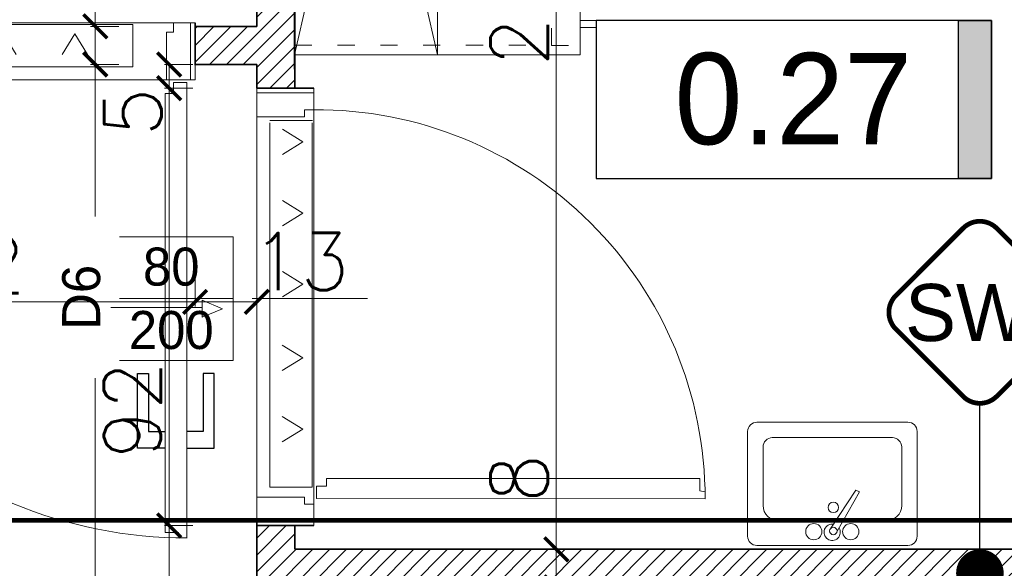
# Model space of a CAD drawing. Header units: millimetres. Extents: x -587 to 33545, y -26688 to 22494.
# Tile 153 of 256: x 9334 to 9541, y 11092 to 11207. Entities that reach past the tile are written whole.
import ezdxf
from ezdxf.lldxf.tags import DXFTag

# ---------------------------------------------------------------- set-up
doc = ezdxf.new("R2010")
doc.units = ezdxf.units.MM
doc.header["$MEASUREMENT"] = 0
doc.linetypes.add('ACAD_ISO03W100', pattern=[30, 12, -18])
for name, color, linetype in [('_I_EKO_PODKLAD 3', 252, 'Continuous'), ('D-opis', 104, 'Continuous'), ('D-opis-elewacja', 104, 'Continuous'), ('D-opis-elewacje', 104, 'Continuous'), ('stolarka', 1, 'Continuous'), ('tabelki opis', 7, 'Continuous')]:
    doc.layers.add(name, color=color, linetype=linetype)
for name, color, linetype, lineweight in [('_IS_EKO_kratki transferowe', 160, 'Continuous', 15), ('A_l.przerywana', 250, 'ICAD_ISO03W100', 9), ('A_opisy', 166, 'Continuous', 15), ('A_projektowane sciany', 5, 'Continuous', 35), ('A_wyposażenie', 7, 'Continuous', 9), ('CIENKA', 1, 'Continuous', 13), ('l.przerywana', 104, 'ICAD_ISO03W100', 5), ('l.wypełnien', 253, 'Continuous', 5), ('wymiarowanie', 176, 'Continuous', 9)]:
    doc.layers.add(name, color=color, linetype=linetype, lineweight=lineweight)
doc.styles.add('styl2', font='simplex.shx')
tags = doc.linetypes.add('DASH', pattern=[15, 10, -5]).pattern_tags.tags
tags[6:7] = [DXFTag(74, 4), DXFTag(75, 0), DXFTag(340, '0'), DXFTag(46, 0.0), DXFTag(50, 0.0), DXFTag(44, 0.0), DXFTag(45, 0.0)]
tags[4:5] = [DXFTag(74, 4), DXFTag(75, 0), DXFTag(340, '0'), DXFTag(46, 0.0), DXFTag(50, 0.0), DXFTag(44, 0.0), DXFTag(45, 0.0)]
tags = doc.linetypes.add('ICAD_ISO03W100', pattern=[30, 12, -18]).pattern_tags.tags
tags[6:7] = [DXFTag(74, 4), DXFTag(75, 0), DXFTag(340, '0'), DXFTag(46, 1.0), DXFTag(50, 0.0), DXFTag(44, 0.0), DXFTag(45, 0.0)]
tags[4:5] = [DXFTag(74, 4), DXFTag(75, 0), DXFTag(340, '0'), DXFTag(46, 1.0), DXFTag(50, 0.0), DXFTag(44, 0.0), DXFTag(45, 0.0)]
doc.dimstyles.new('Skala 1-50', dxfattribs={"dimtxt": 12, "dimasz": 5, "dimexe": 1, "dimexo": 1, "dimgap": 1.5, "dimtad": 1, "dimdec": 1, "dimrnd": 0.5, "dimtxsty": 'styl2', "dimblk": 'ARCHTICK', "dimcen": 5, "dimadec": 0, "dimazin": 0, "dimtfac": 1, "dimtdec": 1, "dimtmove": 1, "dimatfit": 3, "dimldrblk": 'ARCHTICK', "dimfxl": 5, "dimfxlon": 1, "dimlwd": -1, "dimlwe": -1, "dimarcsym": 0})
pattern_1 = [(45, (0, 6.0705), (-1.76776695, 1.76776695), [])]

# ---------------------------------------------------------------- blocks, each defined once
blk = doc.blocks.new('A$C176D455E')
at = {"layer": '_I_EKO_PODKLAD 3', "lineweight": 9}
for p, q in [((16.24, 30.32), (12.93, 34.01)), ((16.24, 30.32), (19.55, 34.01)), ((16.24, 0), (16.24, 30.32)), ((4.85, 23.74), (3.31, 28.45)), ((16.24, 25.02), (12.93, 28.71)), ((16.24, 25.02), (19.55, 28.71)), ((27.64, 23.74), (29.17, 28.45)), ((31.11, 8.58), (1.38, 25.75)), ((1.38, 8.58), (31.11, 25.75)), ((9.44, 21.09), (7.9, 25.8)), ((23.04, 21.09), (24.58, 25.8)), ((4.85, 23.74), (0, 22.72)), ((27.64, 23.74), (32.48, 22.72)), ((9.44, 21.09), (4.59, 20.07)), ((23.04, 21.09), (27.89, 20.07)), ((9.44, 13.24), (4.59, 14.26)), ((9.44, 13.24), (7.9, 8.53)), ((23.04, 13.24), (27.89, 14.26)), ((23.04, 13.24), (24.58, 8.53)), ((4.85, 10.59), (0, 11.61)), ((4.85, 10.59), (3.31, 5.88)), ((27.64, 10.59), (32.48, 11.61)), ((27.64, 10.59), (29.17, 5.88)), ((16.24, 9.31), (12.93, 5.62)), ((16.24, 9.31), (19.55, 5.62)), ((16.24, 4.01), (12.93, 0.32)), ((16.24, 4.01), (19.55, 0.32))]:
    blk.add_line(p, q, dxfattribs=at)
blk = doc.blocks.new('A$C740E6856')
at = {"layer": '_I_EKO_PODKLAD 3', "linetype": 'ACAD_ISO03W100', "lineweight": 13, "ltscale": 0.3}
for p, q in [((9.37, 60), (9.37, 6.02)), ((0, 54.74), (3.37, 54.74))]:
    blk.add_line(p, q, dxfattribs=at)
at = {"layer": '_I_EKO_PODKLAD 3', "lineweight": 13}
for p, q in [((3.37, 56.27), (0, 56.27)), ((0, 56.27), (0, 54.74))]:
    blk.add_line(p, q, dxfattribs=at)
at = {"layer": '_I_EKO_PODKLAD 3', "linetype": 'ACAD_ISO03W100', "lineweight": 13, "ltscale": 0.3}
blk.add_lwpolyline([(3.37, 0), (63.37, 0), (63.37, 60), (3.37, 60)], close=True, dxfattribs=at)
at = {"layer": '_I_EKO_PODKLAD 3', "linetype": 'ACAD_ISO03W100', "lineweight": 13, "ltscale": 0.5}
blk.add_lwpolyline([(8.65, 0.91), (6.75, 0.91), (6.75, 6.02), (10.98, 6.02)], dxfattribs=at)
at = {"layer": '_I_EKO_PODKLAD 3', "linetype": 'ACAD_ISO03W100', "lineweight": 13, "ltscale": 0.3}
blk.add_lwpolyline([(14.61, 6.02), (16.85, 6.02), (16.85, 0.91), (11.8, 0.91)], dxfattribs=at)
at = {"layer": '_I_EKO_PODKLAD 3'}
blk.add_blockref('A$C176D455E', (17.78, 14.41), dxfattribs=at)
blk = doc.blocks.new('dgttrre')
at = {"layer": '_I_EKO_PODKLAD 3', "linetype": 'Continuous', "lineweight": 9}
for p, q in [((11317.18, 2848.41), (11352.46, 2848.41)), ((11315.02, 2821.77), (11315.02, 2846.25)), ((11320.78, 2844.81), (11348.86, 2844.81)), ((11354.62, 2821.77), (11354.62, 2846.25)), ((11318.62, 2828.97), (11318.62, 2842.65)), ((11351.02, 2828.97), (11351.02, 2842.65)), ((11334.48, 2823.66), (11340.34, 2832.56)), ((11335.88, 2822.79), (11341.15, 2832.14)), ((11340.34, 2832.56), (11341.15, 2832.14)), ((11322.22, 2825.37), (11335.61, 2825.37)), ((11337.33, 2825.37), (11347.42, 2825.37)), ((11317.18, 2819.61), (11352.46, 2819.61))]:
    blk.add_line(p, q, dxfattribs=at)
for centre, radius in [((11335.04, 2828.5), 1.22), ((11330.48, 2822.84), 1.9), ((11335.04, 2822.99), 0.867), ((11339.12, 2822.84), 1.9)]:
    blk.add_circle(centre, radius, dxfattribs=at)
for centre, radius, start, end in [((11317.18, 2846.25), 2.16, 90, 180), ((11352.46, 2846.25), 2.16, 0, 90), ((11320.78, 2842.65), 2.16, 90, 180), ((11348.86, 2842.65), 2.16, 0, 90), ((11322.22, 2828.97), 3.6, 180, 270), ((11347.42, 2828.97), 3.6, 270, 0), ((11334.78, 2822.69), 1.9, 80.9336, 32.0064), ((11317.18, 2821.77), 2.16, 180, 270), ((11352.46, 2821.77), 2.16, 270, 0)]:
    blk.add_arc(centre, radius, start, end, dxfattribs=at)
blk = doc.blocks.new('dghjjkkl')
at = {"layer": 'CIENKA', "color": 8}
blk.add_blockref('dgttrre', (0, 0), dxfattribs=at)
blk = doc.blocks.new('_ArchTick')
at = {"color": 0, "linetype": 'ByBlock', "const_width": 0.15}
blk.add_lwpolyline([(-0.5, -0.5), (0.5, 0.5)], dxfattribs=at)
blk = doc.blocks.new('*D5896')
at = {"layer": 'Defpoints', "color": 0}
for p in [(9449.19, 11329.59), (9447.18, 11095.59), (9449.19, 11095.59)]:
    blk.add_point(p, dxfattribs=at)
at = {"layer": 'wymiarowanie', "color": 0}
for p, q in [((9448.19, 11329.59), (9446.18, 11329.59)), ((9447.18, 11329.59), (9447.18, 11095.59)), ((9448.19, 11095.59), (9446.18, 11095.59))]:
    blk.add_line(p, q, dxfattribs=at)
at = {"layer": 'wymiarowanie', "color": 0, "xscale": 5, "yscale": 5, "zscale": 5}
for p, rotation in [((9447.18, 11329.59), 90), ((9447.18, 11095.59), 270)]:
    blk.add_blockref('_ArchTick', p, dxfattribs=dict(at, rotation=rotation))
at = {"layer": 'wymiarowanie', "color": 0, "insert": (9439.38, 11212.59), "char_height": 12, "attachment_point": 5, "rotation": 90, "style": 'styl2'}
blk.add_mtext('234', dxfattribs=at)
blk = doc.blocks.new('*D5897')
at = {"layer": 'Defpoints', "color": 0}
for p in [(9449.19, 11095.59), (9447.18, 11087.59), (9463.78, 11087.59)]:
    blk.add_point(p, dxfattribs=at)
at = {"layer": 'wymiarowanie', "color": 0}
for p, q in [((9447.18, 11095.59), (9447.18, 11116.07)), ((9448.19, 11095.59), (9446.18, 11095.59)), ((9447.18, 11095.59), (9447.18, 11087.59)), ((9452.18, 11087.59), (9446.18, 11087.59))]:
    blk.add_line(p, q, dxfattribs=at)
at = {"layer": 'wymiarowanie', "color": 0, "xscale": 5, "yscale": 5, "zscale": 5}
for p, rotation in [((9447.18, 11095.59), 90), ((9447.18, 11087.59), 270)]:
    blk.add_blockref('_ArchTick', p, dxfattribs=dict(at, rotation=rotation))
at = {"layer": 'wymiarowanie', "color": 0, "insert": (9439.38, 11110.51), "char_height": 12, "attachment_point": 5, "rotation": 90, "style": 'styl2'}
blk.add_mtext('8', dxfattribs=at)
blk = doc.blocks.new('*D5901')
at = {"layer": 'Defpoints', "color": 0}
for p in [(9336.74, 11329.59), (9350.2, 11205.59), (9371.11, 11205.59)]:
    blk.add_point(p, dxfattribs=at)
at = {"layer": 'wymiarowanie', "color": 0}
for p, q in [((9345.2, 11329.59), (9351.2, 11329.59)), ((9350.2, 11329.59), (9350.2, 11205.59)), ((9355.2, 11205.59), (9349.2, 11205.59))]:
    blk.add_line(p, q, dxfattribs=at)
at = {"layer": 'wymiarowanie', "color": 0, "xscale": 5, "yscale": 5, "zscale": 5}
for p, rotation in [((9350.2, 11329.59), 90), ((9350.2, 11205.59), 270)]:
    blk.add_blockref('_ArchTick', p, dxfattribs=dict(at, rotation=rotation))
at = {"layer": 'wymiarowanie', "color": 0, "insert": (9342.55, 11267.59), "char_height": 12, "attachment_point": 5, "rotation": 90, "style": 'styl2'}
blk.add_mtext('124', dxfattribs=at)
blk = doc.blocks.new('*D5902')
at = {"layer": 'Defpoints', "color": 0}
for p in [(9371.11, 11205.59), (9350.2, 11197.59), (9383.33, 11197.59)]:
    blk.add_point(p, dxfattribs=at)
at = {"layer": 'wymiarowanie', "color": 0}
for p, q in [((9350.2, 11205.59), (9350.2, 11223.7)), ((9355.2, 11205.59), (9349.2, 11205.59)), ((9350.2, 11205.59), (9350.2, 11197.59)), ((9355.2, 11197.59), (9349.2, 11197.59))]:
    blk.add_line(p, q, dxfattribs=at)
at = {"layer": 'wymiarowanie', "color": 0, "xscale": 5, "yscale": 5, "zscale": 5}
for p, rotation in [((9350.2, 11205.59), 90), ((9350.2, 11197.59), 270)]:
    blk.add_blockref('_ArchTick', p, dxfattribs=dict(at, rotation=rotation))
at = {"layer": 'wymiarowanie', "color": 0, "insert": (9342.4, 11218.14), "char_height": 12, "attachment_point": 5, "rotation": 90, "style": 'styl2'}
blk.add_mtext('8', dxfattribs=at)
blk = doc.blocks.new('*D5903')
at = {"layer": 'Defpoints', "color": 0}
for p in [(9383.33, 11197.59), (9350.2, 10839.59), (9384.19, 10839.59)]:
    blk.add_point(p, dxfattribs=at)
at = {"layer": 'wymiarowanie', "color": 0}
for p, q in [((9355.2, 11197.59), (9349.2, 11197.59)), ((9350.2, 11197.59), (9350.2, 10839.59)), ((9355.2, 10839.59), (9349.2, 10839.59))]:
    blk.add_line(p, q, dxfattribs=at)
at = {"layer": 'wymiarowanie', "color": 0, "xscale": 5, "yscale": 5, "zscale": 5}
for p, rotation in [((9350.2, 11197.59), 90), ((9350.2, 10839.59), 270)]:
    blk.add_blockref('_ArchTick', p, dxfattribs=dict(at, rotation=rotation))
at = {"layer": 'wymiarowanie', "color": 0, "insert": (9341.53, 10986.86), "char_height": 12, "attachment_point": 5, "rotation": 90, "style": 'styl2'}
blk.add_mtext('358', dxfattribs=at)
blk = doc.blocks.new('*D5971')
at = {"layer": 'Defpoints', "color": 0}
for p in [(9269.11, 11165.49), (9371.19, 11165.49), (9371.19, 11147.64)]:
    blk.add_point(p, dxfattribs=at)
at = {"layer": 'wymiarowanie', "color": 0}
for p, q in [((9269.11, 11152.64), (9269.11, 11146.64)), ((9371.19, 11152.64), (9371.19, 11146.64)), ((9269.11, 11147.64), (9371.19, 11147.64))]:
    blk.add_line(p, q, dxfattribs=at)
at = {"layer": 'wymiarowanie', "color": 0, "xscale": 5, "yscale": 5, "zscale": 5, "rotation": 180}
blk.add_blockref('_ArchTick', (9269.11, 11147.64), dxfattribs=at)
at = {"layer": 'wymiarowanie', "color": 0, "xscale": 5, "yscale": 5, "zscale": 5}
blk.add_blockref('_ArchTick', (9371.19, 11147.64), dxfattribs=at)
at = {"layer": 'wymiarowanie', "color": 0, "insert": (9320.15, 11155.44), "char_height": 12, "attachment_point": 5, "style": 'styl2'}
blk.add_mtext('102', dxfattribs=at)
blk = doc.blocks.new('*D5972')
at = {"layer": 'Defpoints', "color": 0}
for p in [(9371.19, 11165.49), (9384.19, 11165.49), (9384.19, 11147.64)]:
    blk.add_point(p, dxfattribs=at)
at = {"layer": 'wymiarowanie', "color": 0}
for p, q in [((9371.19, 11152.64), (9371.19, 11146.64)), ((9384.19, 11152.64), (9384.19, 11146.64)), ((9371.19, 11147.64), (9384.19, 11147.64))]:
    blk.add_line(p, q, dxfattribs=at)
at = {"layer": 'wymiarowanie', "color": 0, "xscale": 5, "yscale": 5, "zscale": 5, "rotation": 180}
blk.add_blockref('_ArchTick', (9371.19, 11147.64), dxfattribs=at)
at = {"layer": 'wymiarowanie', "color": 0, "xscale": 5, "yscale": 5, "zscale": 5}
blk.add_blockref('_ArchTick', (9384.19, 11147.64), dxfattribs=at)
at = {"layer": 'wymiarowanie', "color": 0, "insert": (9393.34, 11156.13), "char_height": 12, "attachment_point": 5, "style": 'styl2'}
blk.add_mtext('13', dxfattribs=at)
blk = doc.blocks.new('*D6158')
at = {"layer": 'Defpoints', "color": 0}
for p in [(9365.76, 11100.59), (9388.02, 11100.59), (9388.19, 10964.59)]:
    blk.add_point(p, dxfattribs=at)
at = {"layer": 'wymiarowanie', "color": 0}
for p, q in [((9370.76, 11100.59), (9364.76, 11100.59)), ((9365.76, 10964.59), (9365.76, 11100.59)), ((9370.76, 10964.59), (9364.76, 10964.59))]:
    blk.add_line(p, q, dxfattribs=at)
at = {"layer": 'wymiarowanie', "color": 0, "xscale": 5, "yscale": 5, "zscale": 5}
for p, rotation in [((9365.76, 11100.59), 90), ((9365.76, 10964.59), 270)]:
    blk.add_blockref('_ArchTick', p, dxfattribs=dict(at, rotation=rotation))
at = {"layer": 'wymiarowanie', "color": 0, "insert": (9357.96, 11050.87), "char_height": 12, "attachment_point": 5, "rotation": 90, "style": 'styl2'}
blk.add_mtext('136', dxfattribs=at)
blk = doc.blocks.new('*D6159')
at = {"layer": 'Defpoints', "color": 0}
for p in [(9365.76, 11192.59), (9384.19, 11192.59), (9388.02, 11100.59)]:
    blk.add_point(p, dxfattribs=at)
at = {"layer": 'wymiarowanie', "color": 0}
for p, q in [((9370.76, 11192.59), (9364.76, 11192.59)), ((9365.76, 11100.59), (9365.76, 11192.59)), ((9370.76, 11100.59), (9364.76, 11100.59))]:
    blk.add_line(p, q, dxfattribs=at)
at = {"layer": 'wymiarowanie', "color": 0, "xscale": 5, "yscale": 5, "zscale": 5}
for p, rotation in [((9365.76, 11192.59), 90), ((9365.76, 11100.59), 270)]:
    blk.add_blockref('_ArchTick', p, dxfattribs=dict(at, rotation=rotation))
at = {"layer": 'wymiarowanie', "color": 0, "insert": (9358.01, 11124.89), "char_height": 12, "attachment_point": 5, "rotation": 90, "style": 'styl2'}
blk.add_mtext('92', dxfattribs=at)
blk = doc.blocks.new('*D6160')
at = {"layer": 'Defpoints', "color": 0}
for p in [(9365.76, 11197.59), (9383.33, 11197.59), (9384.19, 11192.59)]:
    blk.add_point(p, dxfattribs=at)
at = {"layer": 'wymiarowanie', "color": 0}
for p, q in [((9370.76, 11197.59), (9364.76, 11197.59)), ((9365.76, 11192.59), (9365.76, 11197.59)), ((9370.76, 11192.59), (9364.76, 11192.59))]:
    blk.add_line(p, q, dxfattribs=at)
at = {"layer": 'wymiarowanie', "color": 0, "xscale": 5, "yscale": 5, "zscale": 5}
for p, rotation in [((9365.76, 11197.59), 90), ((9365.76, 11192.59), 270)]:
    blk.add_blockref('_ArchTick', p, dxfattribs=dict(at, rotation=rotation))
at = {"layer": 'wymiarowanie', "color": 0, "insert": (9358.11, 11187.57), "char_height": 12, "attachment_point": 5, "rotation": 90, "style": 'styl2'}
blk.add_mtext('5', dxfattribs=at)
blk = doc.blocks.new('_Dot')
at = {"color": 0, "linetype": 'ByBlock', "lineweight": -2}
blk.add_line((-0.5, 0), (-1, 0), dxfattribs=at)
at = {"color": 0, "linetype": 'ByBlock', "const_width": 0.5}
blk.add_lwpolyline([(-0.25, 0, 1), (0.25, 0, 1)], format="xyb", close=True, dxfattribs=at)
blk = doc.blocks.new('kratki nawiewne')
at = {"layer": '_IS_EKO_kratki transferowe', "color": 252}
for p, q in [((9281.01, 11206.53), (9281.01, 11197.62)), ((9281.01, 11206.53), (9281.01, 11197.62)), ((9358.09, 11206.51), (9281.51, 11206.51)), ((9358.09, 11197.61), (9358.09, 11206.51)), ((9281.51, 11197.61), (9358.09, 11197.61)), ((9281.51, 11197.61), (9358.09, 11197.61)), ((9318.82, 11183.33), (9320.6, 11187.6)), ((9318.82, 11183.33), (9320.6, 11187.6)), ((9322.38, 11183.33), (9320.6, 11187.6)), ((9322.38, 11183.33), (9320.6, 11187.6)), ((9318.82, 11183.33), (9322.38, 11183.33)), ((9318.82, 11183.33), (9322.38, 11183.33)), ((9320.35, 11175.71), (9320.35, 11183.33)), ((9320.35, 11164.15), (9320.35, 11183.33))]:
    blk.add_line(p, q, dxfattribs=at)
at = {"layer": '_IS_EKO_kratki transferowe', "color": 252, "lineweight": 15}
for p, q in [((9285.5, 11204.53), (9282.84, 11200.22)), ((9285.5, 11204.53), (9282.84, 11200.22)), ((9285.5, 11204.53), (9288.16, 11200.22)), ((9285.5, 11204.53), (9288.16, 11200.22)), ((9300.47, 11204.53), (9297.81, 11200.22)), ((9300.47, 11204.53), (9297.81, 11200.22)), ((9300.47, 11204.53), (9303.13, 11200.22)), ((9300.47, 11204.53), (9303.13, 11200.22)), ((9315.44, 11204.53), (9312.78, 11200.22)), ((9315.44, 11204.53), (9312.78, 11200.22)), ((9315.44, 11204.53), (9318.11, 11200.22)), ((9315.44, 11204.53), (9318.11, 11200.22)), ((9330.91, 11204.51), (9328.25, 11200.2)), ((9330.91, 11204.51), (9328.25, 11200.2)), ((9330.91, 11204.51), (9333.57, 11200.2)), ((9330.91, 11204.51), (9333.57, 11200.2)), ((9345.89, 11204.51), (9343.22, 11200.2)), ((9345.89, 11204.51), (9343.22, 11200.2)), ((9345.89, 11204.51), (9348.55, 11200.2)), ((9345.89, 11204.51), (9348.55, 11200.2))]:
    blk.add_line(p, q, dxfattribs=at)

msp = doc.modelspace()

# ---------------------------------------------------------------- hatches: boundary and pattern name
at = {"layer": 'l.wypełnien'}
h = msp.add_hatch(dxfattribs=at)
h.set_pattern_fill('ANSI31', color=5, scale=20, style=0)
h.set_pattern_definition(pattern_1)
h.paths.add_polyline_path([(9360.94, 11329.59), (9360.94, 11374.77), (9502.09, 11374.77), (9506.19, 11374.77), (9506.19, 11329.59), (9392.19, 11329.59), (9392.19, 11316.59), (9392.19, 11192.59), (9384.19, 11192.59), (9384.19, 11197.59), (9371.19, 11197.59), (9371.19, 11205.59), (9384.19, 11205.59), (9384.19, 11329.59)])
h.paths.add_polyline_path([(9181.19, 11197.59), (9235.19, 11197.59), (9235.19, 11205.59), (9189.19, 11205.59), (9189.19, 11329.59), (9181.19, 11329.59), (9181.19, 11197.59)])
h.paths.add_polyline_path([(9259.19, 11197.59), (9269.19, 11197.59), (9269.19, 11205.59), (9259.19, 11205.59)])
h = msp.add_hatch(dxfattribs=at)
h.set_pattern_fill('ANSI31', color=5, scale=20, style=0)
h.set_pattern_definition(pattern_1)
h.paths.add_polyline_path([(9094.19, 10839.59), (9094.19, 11060.39), (9235.19, 11060.39), (9235.19, 11072.39), (9077.19, 11072.39), (9077.19, 11060.39), (9082.19, 11060.39), (9082.19, 10952.59), (9077.19, 10952.59), (9077.19, 10944.59), (9082.19, 10944.59), (9082.19, 10839.59), (9094.19, 10839.59)])
h.paths.add_polyline_path([(9384.19, 10964.59), (9451.64, 10964.59), (9451.64, 10972.59), (9392.19, 10972.59), (9392.19, 11087.59), (9604.19, 11087.59), (9604.19, 11095.59), (9392.19, 11095.59), (9392.19, 11100.59), (9384.19, 11100.59)])
h.paths.add_polyline_path([(9612.19, 11011.5), (9645.19, 11011.5), (9645.19, 10996.39), (9645.19, 10984.39), (9645.19, 10957.39), (9604.19, 10957.39), (9604.19, 10964.59), (9543.64, 10964.59), (9543.64, 10972.59), (9604.19, 10972.59), (9604.19, 11024.5), (9612.19, 11024.5)])
h.paths.add_polyline_path([(8932.19, 11060.39), (8975.19, 11060.39), (8975.19, 11072.39), (8932.19, 11072.39)])
h.paths.add_polyline_path([(8932.19, 10944.59), (8985.19, 10944.59), (8985.19, 10952.59), (8932.19, 10952.59)])
at = {"layer": 'tabelki opis'}
msp.add_hatch(color=252, dxfattribs=at).paths.add_polyline_path([(9538.72, 11173.59), (9538.72, 11206.85), (9531.76, 11206.85), (9531.76, 11173.59)])

# ---------------------------------------------------------------- linework, layer by layer
at = {"color": 5, "lineweight": 9}
for points in [[(9365.19, 11204.35), (9366.7, 11204.35), (9366.7, 11206.33), (9370.24, 11206.33), (9370.24, 11194.33), (9365.19, 11194.33), (9365.19, 11204.35)], [(9394.21, 11186.54), (9394.21, 11188.06), (9396.19, 11188.06), (9396.19, 11191.59), (9384.19, 11191.59), (9384.19, 11186.54), (9394.21, 11186.54)], [(9394.21, 11106.59), (9394.21, 11105.08), (9396.19, 11105.08), (9396.19, 11101.54), (9384.19, 11101.54), (9384.19, 11106.59), (9394.21, 11106.59)]]:
    msp.add_lwpolyline(points, dxfattribs=at)
at = {"layer": 'A_l.przerywana', "color": 5, "ltscale": 0.3}
for points in [[(9371.19, 11194.33), (9371.19, 11206.33), (9269.19, 11206.33), (9269.19, 11194.33)], [(9384.19, 11100.59), (9396.19, 11100.59), (9396.19, 11192.59), (9384.19, 11192.59)]]:
    msp.add_lwpolyline(points, close=True, dxfattribs=at)
at = {"layer": 'A_opisy'}
msp.add_line((9407.49, 11148.33), (9379.19, 11148.33), dxfattribs=at)
at = {"layer": 'A_projektowane sciany', "color": 5}
for p, q in [((9384.19, 11205.59), (9384.19, 11329.59)), ((9392.19, 11192.59), (9392.19, 11329.59)), ((9392.11, 11196.59), (9392.19, 11316.59)), ((9371.11, 11205.59), (9384.19, 11205.59)), ((9371.19, 11206.33), (9371.19, 11197.59)), ((9371.11, 11197.59), (9384.19, 11197.59)), ((9384.19, 11192.59), (9384.19, 11197.59)), ((9396.19, 11192.59), (9384.19, 11192.59)), ((9384.19, 10964.59), (9384.19, 11101.39)), ((9384.19, 11100.59), (9396.19, 11100.59)), ((9392.19, 11095.59), (9392.19, 11100.59)), ((9604.19, 11095.59), (9392.19, 11095.59))]:
    msp.add_line(p, q, dxfattribs=at)
at = {"layer": 'A_wyposażenie', "linetype": 'ICAD_ISO03W100', "ltscale": 0.3}
for p, q in [((9422.19, 11329.59), (9392.11, 11199.59)), ((9392.19, 11329.59), (9422.19, 11199.59))]:
    msp.add_line(p, q, dxfattribs=at)
at = {"layer": 'A_wyposażenie'}
msp.add_line((9392.11, 11199.59), (9452.18, 11199.59), dxfattribs=at)
at = {"layer": 'A_wyposażenie', "linetype": 'ICAD_ISO03W100', "ltscale": 0.3}
msp.add_lwpolyline([(9392.19, 11329.59), (9422.19, 11329.59), (9422.19, 11199.59), (9392.14, 11199.59), (9392.11, 11199.59), (9392.19, 11329.59)], dxfattribs=at)
at = {"layer": 'A_wyposażenie'}
msp.add_lwpolyline([(9452.19, 11199.59), (9452.19, 11329.59)], dxfattribs=at)
at = {"layer": 'D-opis', "color": 1, "linetype": 'DASH', "lineweight": 0, "ltscale": 2.5, "const_width": 1}
msp.add_lwpolyline([(10251.78, 11101.7), (8796.61, 11101.7)], dxfattribs=at)
at = {"layer": 'D-opis-elewacja', "color": 5}
msp.add_lwpolyline([(9536.29, 11100.59), (9536.29, 11110.59), (9536.29, 11126.3)], dxfattribs=at)
at = {"layer": 'D-opis-elewacje', "color": 5, "const_width": 1}
msp.add_lwpolyline([(9518.61, 11141.9), (9532.75, 11127.76, 0.414214), (9539.82, 11127.76), (9553.97, 11141.9, 0.414214), (9553.97, 11148.97), (9539.82, 11163.12, 0.414214), (9532.75, 11163.12), (9518.61, 11148.97, 0.414214)], format="xyb", close=True, dxfattribs=at)
at = {"layer": 'l.przerywana', "color": 5, "ltscale": 0.3}
msp.add_arc((9396.72, 11106.29), 81.77, 359.9584, 90.3755, dxfattribs=at)
at = {"layer": 'stolarka', "color": 5}
for points in [[(9364.91, 11116.89), (9359.11, 11116.89), (9359.11, 11132.56), (9361.43, 11132.56), (9361.43, 11120.37), (9364.91, 11120.37)], [(9369.44, 11116.89), (9375.24, 11116.89), (9375.24, 11132.56), (9372.92, 11132.56), (9372.92, 11120.37), (9369.44, 11120.37)]]:
    msp.add_lwpolyline(points, dxfattribs=at)
at = {"layer": 'stolarka', "color": 5, "lineweight": 9}
msp.add_lwpolyline([(9396.72, 11108.88), (9396.72, 11106.29), (9478.49, 11106.23), (9478.48, 11107.69), (9477.41, 11107.86), (9477.41, 11110.51), (9398.87, 11110.51), (9398.87, 11108.88), (9396.72, 11108.88)], dxfattribs=at)
at = {"layer": 'tabelki opis', "color": 7}
msp.add_lwpolyline([(9538.72, 11206.85), (9455.56, 11206.85), (9455.56, 11173.59), (9538.72, 11173.59), (9538.72, 11206.85)], dxfattribs=at)
at = {"layer": 'tabelki opis'}
msp.add_lwpolyline([(9538.72, 11173.59), (9531.76, 11173.59), (9531.76, 11206.85), (9538.72, 11206.85)], close=True, dxfattribs=at)

# ---------------------------------------------------------------- block references
at = {"layer": 'A_wyposażenie', "color": 5, "rotation": 179.9616557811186}
msp.add_blockref('A$C740E6856', (9455.59, 11261.59), dxfattribs=at)
at = {"layer": 'A_wyposażenie', "color": 7, "xscale": 0.8999999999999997, "yscale": 0.8999999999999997, "zscale": 0.9, "rotation": -1.9976358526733e-08}
msp.add_blockref('dghjjkkl', (-696.08, 8558.75), dxfattribs=at)
at = {"layer": 'D-opis-elewacja', "color": 5, "xscale": 9.999999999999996, "yscale": 10, "zscale": 10, "rotation": -90}
msp.add_blockref('_Dot', (9536.29, 11090.59), dxfattribs=at)

# ---------------------------------------------------------------- texts
at = {"layer": 'tabelki opis', "color": 7, "insert": (9472.05, 11199.99), "char_height": 19.2, "width": 56.7, "attachment_point": 1}
msp.add_mtext('{\\fCentury Gothic|b0|i0|c238|p34;0.27}', dxfattribs=at)
at = {"layer": 'wymiarowanie', "color": 5, "insert": (9520.56, 11151.4), "char_height": 12, "width": 36.658, "attachment_point": 1}
msp.add_mtext('{\\fCentury Gothic|b0|i0|c238|p0;SW2}', dxfattribs=at)

# ---------------------------------------------------------------- dimensions: what is measured, and where the dimension line sits
at = {"layer": 'wymiarowanie'}
for base, p1, p2, picture, middle in [((9350.2, 11205.59), (9336.74, 11329.59), (9371.11, 11205.59), '*D5901', (9342.55, 11267.59)), ((9447.18, 11095.59), (9449.19, 11329.59), (9449.19, 11095.59), '*D5896', (9439.38, 11212.59))]:
    dim = msp.add_linear_dim(base=base, p1=p1, p2=p2, angle=90, dimstyle='Skala 1-50', dxfattribs=at)
    dim.commit()
    dim.dimension.update_dxf_attribs({"geometry": picture, "text_midpoint": middle})
for base, p1, p2, picture, middle in [((9350.2, 11197.59), (9371.11, 11205.59), (9383.33, 11197.59), '*D5902', (9350.2, 11218.14)), ((9365.76, 11197.59), (9384.19, 11192.59), (9383.33, 11197.59), '*D6160', (9365.76, 11187.57)), ((9447.18, 11087.59), (9449.19, 11095.59), (9463.78, 11087.59), '*D5897', (9447.18, 11110.51)), ((9365.76, 11100.59), (9388.19, 10964.59), (9388.02, 11100.59), '*D6158', (9365.76, 11050.87))]:
    dim = msp.add_linear_dim(base=base, p1=p1, p2=p2, angle=90, dimstyle='Skala 1-50', dxfattribs=at)
    dim.commit()
    dim.dimension.update_dxf_attribs({"geometry": picture, "text_midpoint": middle, "dimtype": 160})

# ---------------------------------------------------------------- next in the draw order: texts
at = {"layer": 'A_opisy', "ltscale": 0.3, "insert": (9366.19, 11148.33), "char_height": 8, "width": 26, "attachment_point": 5, "bg_fill": 2}
msp.add_mtext('\\pxqc;{\\fCentury Gothic|b0|i0|c238|p0;80\\P200}', dxfattribs=at)

# ---------------------------------------------------------------- next in the draw order: linework, layer by layer
at = {"layer": 'A_opisy', "lineweight": 30, "ltscale": 0.3}
msp.add_lwpolyline([(9340.19, 11135.33), (9340.19, 11161.33), (9353.19, 11161.33), (9353.19, 11135.33)], close=True, dxfattribs=at)
at = {"layer": 'A_opisy', "ltscale": 0.3}
for points in [[(9353.19, 11161.33), (9379.19, 11161.33), (9379.19, 11148.33), (9353.19, 11148.33)], [(9353.19, 11148.33), (9379.19, 11148.33), (9379.19, 11135.33), (9353.19, 11135.33)]]:
    msp.add_lwpolyline(points, close=True, dxfattribs=at)
at = {"layer": 'stolarka', "color": 5, "lineweight": 9}
msp.add_lwpolyline([(9366.65, 11193.75), (9369.44, 11193.75), (9369.44, 11097.98), (9367.93, 11098), (9367.75, 11099.14), (9364.91, 11099.14), (9364.91, 11191.45), (9366.65, 11191.45), (9366.65, 11193.75)], dxfattribs=at)
at = {"layer": 'stolarka', "color": 5, "linetype": 'ICAD_ISO03W100', "lineweight": 13, "ltscale": 0.3}
msp.add_arc((9369.44, 11193.75), 95.77, 180.0003, 270.0531, dxfattribs=at)

# ---------------------------------------------------------------- next in the draw order: dimensions: what is measured, and where the dimension line sits
at = {"layer": 'wymiarowanie'}
dim = msp.add_linear_dim(base=(9350.2, 10839.59), p1=(9383.33, 11197.59), p2=(9384.19, 10839.59), angle=90, dimstyle='Skala 1-50', dxfattribs=at)
dim.commit()
dim.dimension.update_dxf_attribs({"geometry": '*D5903', "text_midpoint": (9349.33, 10986.86), "dimtype": 160})
dim = msp.add_linear_dim(base=(9384.19, 11147.64), p1=(9371.19, 11165.49), p2=(9384.19, 11165.49), dimstyle='Skala 1-50', dxfattribs=at)
dim.commit()
dim.dimension.update_dxf_attribs({"geometry": '*D5972', "text_midpoint": (9393.34, 11148.33), "dimtype": 160})

# ---------------------------------------------------------------- next in the draw order: texts
at = {"layer": 'A_opisy', "ltscale": 0.3, "insert": (9347.3, 11148.59), "char_height": 8, "width": 26, "attachment_point": 5, "rotation": 90, "bg_fill": 2}
msp.add_mtext('\\pxqc;{\\fCentury Gothic|b0|i0|c238|p0;D6}', dxfattribs=at)

# ---------------------------------------------------------------- next in the draw order: block references
at = {"layer": 'wymiarowanie'}
msp.add_blockref('kratki nawiewne', (0, -0.52), dxfattribs=at)
at = {"layer": 'wymiarowanie', "rotation": -90.00000000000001}
msp.add_blockref('kratki nawiewne', (-1810.66, 20466.78), dxfattribs=at)

# ---------------------------------------------------------------- next in the draw order: dimensions: what is measured, and where the dimension line sits
at = {"layer": 'wymiarowanie'}
dim = msp.add_linear_dim(base=(9365.76, 11192.59), p1=(9388.02, 11100.59), p2=(9384.19, 11192.59), angle=90, dimstyle='Skala 1-50', dxfattribs=at)
dim.commit()
dim.dimension.update_dxf_attribs({"geometry": '*D6159', "text_midpoint": (9365.82, 11124.89), "dimtype": 160})
dim = msp.add_linear_dim(base=(9371.19, 11147.64), p1=(9269.11, 11165.49), p2=(9371.19, 11165.49), dimstyle='Skala 1-50', dxfattribs=at)
dim.commit()
dim.dimension.update_dxf_attribs({"geometry": '*D5971', "text_midpoint": (9320.15, 11155.44)})

doc.saveas('drawing.dxf')
